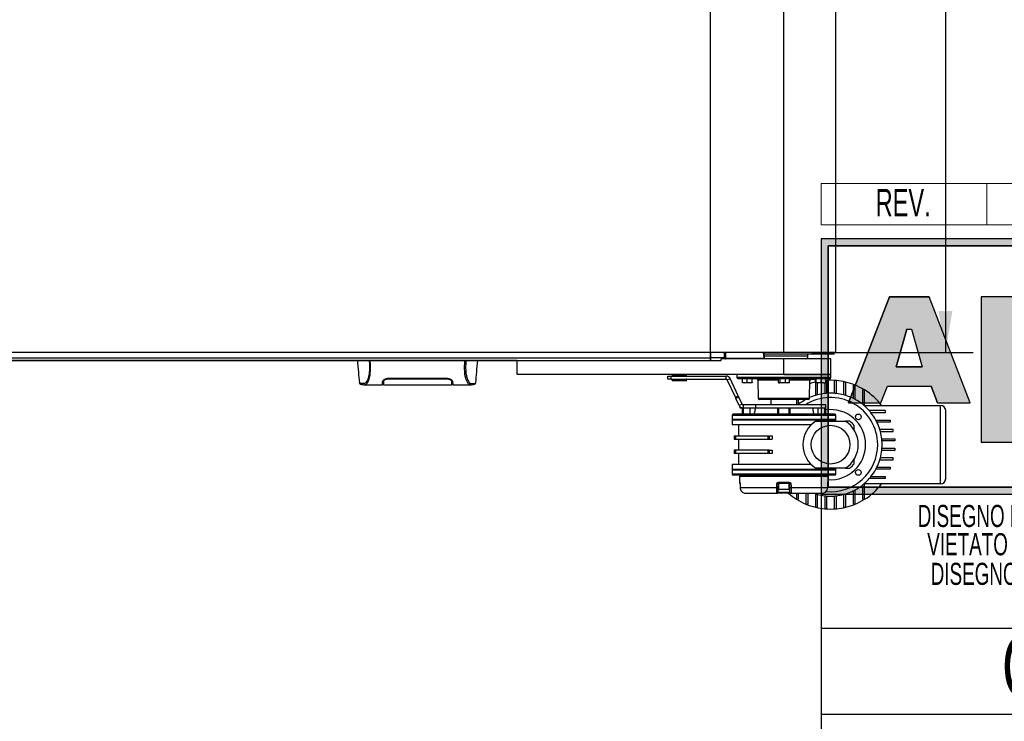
# Model space of a CAD drawing. Header units: millimetres. Extents: x 0 to 420, y 0 to 297.
# Tile 5 of 28: x 157 to 228, y 30 to 81. Entities that reach past the tile are written whole.
import ezdxf
from ezdxf.enums import TextEntityAlignment as Align

# ---------------------------------------------------------------- set-up
doc = ezdxf.new("R2010")
doc.units = ezdxf.units.MM
doc.layers.add('CARTIGLIO', color=140, linetype='Continuous')
doc.layers.add('QUOTE', color=174, linetype='Continuous')
doc.styles.add('SLDTEXTSTYLE0', font='TXT', dxfattribs={"width": 0.638298})
doc.styles.add('SLDTEXTSTYLE1', font='TXT', dxfattribs={"width": 0.675})
doc.styles.add('SLDTEXTSTYLE3', font='TXT', dxfattribs={"width": 0.75})
doc.dimstyles.new('SLDDIMSTYLE0', dxfattribs={"dimtxt": 3, "dimasz": 3, "dimexe": 0, "dimexo": 0.0625, "dimgap": 0.75, "dimtad": 1, "dimlfac": 13.190621, "dimrnd": 1e-09, "dimzin": 12, "dimdsep": 46, "dimtxsty": 'SLDTEXTSTYLE3', "dimsah": 1, "dimcen": 0.09, "dimadec": 0, "dimazin": 3, "dimtfac": 1, "dimtdec": 3, "dimtofl": 0, "dimtmove": 0, "dimatfit": 3, "dimfxl": 0, "dimfrac": 2, "dimtolj": 1, "dimtzin": 12, "dimarcsym": 0})

# ---------------------------------------------------------------- blocks, each defined once
blk = doc.blocks.new('SW_NOTE_0_16')
at = {"layer": 'CARTIGLIO', "color": 0, "insert": (21.073, 5.801), "char_height": 4.5, "attachment_point": 2, "style": 'SLDTEXTSTYLE1'}
blk.add_mtext('CONFIDENZIALE', dxfattribs=at)
blk = doc.blocks.new('SW_NOTE_0_17')
at = {"layer": 'CARTIGLIO', "color": 0, "insert": (28.043, 2.063), "char_height": 1.6, "attachment_point": 2, "style": 'SLDTEXTSTYLE0'}
blk.add_mtext('DISEGNO ESEGUITO CON CAD NON SONO AMMESSE VARIAZIONI', dxfattribs=at)
blk = doc.blocks.new('SW_NOTE_0_18')
at = {"layer": 'CARTIGLIO', "color": 0, "insert": (27.34, 2.063), "char_height": 1.6, "attachment_point": 2, "style": 'SLDTEXTSTYLE0'}
blk.add_mtext('VIETATO RIPRODURRE O COMUNICARNE A TERZI IL CONTENUTO.', dxfattribs=at)
blk = doc.blocks.new('SW_NOTE_0_21')
at = {"layer": 'CARTIGLIO', "color": 0, "char_height": 1.6, "attachment_point": 2, "style": 'SLDTEXTSTYLE0'}
for s, insert in [("DISEGNO DI PROPRIETA'", (10.277, 2.063)), ('ALUSIC srl', (25.451, 2.063)), (". A TERMINI DI LEGGE E'", (39.411, 2.063))]:
    blk.add_mtext(s, dxfattribs=dict(at, insert=insert))
blk = doc.blocks.new('SW_NOTE_0_27')
at = {"layer": 'CARTIGLIO', "color": 0, "insert": (2.34, 2.578), "char_height": 2, "attachment_point": 2, "style": 'SLDTEXTSTYLE0'}
blk.add_mtext('REV.', dxfattribs=at)
blk = doc.blocks.new('Cartiglio ALUSIC')
at = {"layer": 'CARTIGLIO'}
h = blk.add_hatch(color=256, dxfattribs=at)
h.paths.add_polyline_path([(113.971, 149.999), (113.971, 131.499), (158.971, 131.499), (158.971, 149.999)], flags=0)
h.paths.add_polyline_path([(114.471, 131.999), (114.471, 149.499), (158.471, 149.499), (158.471, 131.999)], flags=0)
h = blk.add_hatch(color=256, dxfattribs=at)
h.paths.add_polyline_path([(118.292, 138.106), (118.761, 139.321), (121.93, 139.321), (122.399, 138.106), (124.751, 138.106), (121.783, 145.792), (118.908, 145.792), (115.94, 138.106)], flags=0)
h.paths.add_polyline_path([(119.396, 140.722), (120.171, 143.455), (120.521, 143.455), (121.295, 140.722)], flags=0)
blk.add_hatch(color=256, dxfattribs=at).paths.add_polyline_path([(128.022, 145.796), (125.553, 145.796), (125.553, 135.27), (154.642, 135.27), (154.642, 136.36), (128.022, 136.36)], flags=0)
at = {"color": 161, "linetype": 'Continuous', "lineweight": 18}
for p, q in [((113.971, 150.999), (113.971, 153.999)), ((113.971, 153.999), (313.621, 153.999)), ((125.971, 153.999), (125.971, 150.999)), ((113.971, 150.999), (313.621, 150.999))]:
    blk.add_line(p, q, dxfattribs=at)
at = {"layer": 'CARTIGLIO'}
for p, q in [((113.971, 149.999), (113.971, 131.499)), ((113.971, 149.999), (113.971, 94.999)), ((173.971, 149.999), (113.971, 149.999)), ((158.971, 149.999), (113.971, 149.999)), ((113.971, 149.999), (113.971, 131.499)), ((113.971, 149.999), (113.971, 115.55)), ((114.471, 131.999), (114.471, 149.499)), ((114.471, 149.499), (114.471, 131.999)), ((114.471, 149.499), (158.471, 149.499)), ((158.471, 149.499), (114.471, 149.499)), ((118.908, 145.792), (115.94, 138.106)), ((115.94, 138.106), (118.908, 145.792)), ((121.783, 145.792), (118.908, 145.792)), ((118.908, 145.792), (121.783, 145.792)), ((124.751, 138.106), (121.783, 145.792)), ((124.751, 138.106), (121.783, 145.792)), ((128.022, 145.796), (125.553, 145.796)), ((125.553, 145.796), (125.553, 135.27)), ((128.022, 145.796), (125.553, 145.796)), ((125.553, 145.796), (125.553, 135.27)), ((119.396, 140.722), (120.171, 143.455)), ((120.171, 143.455), (119.396, 140.722)), ((120.171, 143.455), (120.521, 143.455)), ((120.171, 143.455), (120.521, 143.455)), ((120.521, 143.455), (121.295, 140.722)), ((120.521, 143.455), (121.295, 140.722)), ((121.295, 140.722), (119.396, 140.722)), ((119.396, 140.722), (121.295, 140.722)), ((118.292, 138.106), (118.761, 139.321)), ((118.292, 138.106), (118.761, 139.321)), ((118.761, 139.321), (121.93, 139.321)), ((118.761, 139.321), (121.93, 139.321)), ((122.399, 138.106), (121.93, 139.321)), ((121.93, 139.321), (122.399, 138.106)), ((115.94, 138.106), (118.292, 138.106)), ((115.94, 138.106), (118.292, 138.106)), ((122.399, 138.106), (124.751, 138.106)), ((122.399, 138.106), (124.751, 138.106)), ((125.553, 135.27), (154.642, 135.27)), ((125.553, 135.27), (154.642, 135.27)), ((158.471, 131.999), (114.471, 131.999)), ((114.471, 131.999), (158.471, 131.999)), ((113.971, 131.499), (158.971, 131.499)), ((113.971, 131.499), (173.971, 131.499)), ((173.971, 121.764), (113.971, 121.764)), ((173.971, 115.55), (113.971, 115.55))]:
    blk.add_line(p, q, dxfattribs=at)
at = {"layer": 'CARTIGLIO', "color": 140}
for name, p in [('SW_NOTE_0_27', (117.568, 151.037)), ('SW_NOTE_0_21', (118.971, 128.66)), ('SW_NOTE_0_18', (116.353, 126.614)), ('SW_NOTE_0_17', (115.636, 124.468)), ('SW_NOTE_0_16', (122.236, 115.468))]:
    blk.add_blockref(name, p, dxfattribs=at)
at = {"layer": 'CARTIGLIO', "color": 140, "style": 'SLDTEXTSTYLE0', "width": 0.638298}
for tag, height, p in [('AUTOATTR1', 3.5, (223.449, 133.7)), ('AUTOATTR2', 3.5, (222.088, 127.422)), ('AUTOATTR11', 3.5, (222.862, 121.411)), ('AUTOATTR8', 4, (219.244, 110.003)), ('AUTOATTR9', 4, (218.122, 100.423)), ('AUTOATTR0', 4, (249.033, 100.312))]:
    blk.add_attdef(tag, text='', height=height, dxfattribs=at).set_placement(p, align=Align.TOP_CENTER)
at = {"layer": 'CARTIGLIO', "color": 140}
for tag in ['AUTOATTR13', 'AUTOATTR12', 'AUTOATTR10', 'AUTOATTR7', 'AUTOATTR6', 'AUTOATTR5', 'AUTOATTR4', 'AUTOATTR3']:
    blk.add_attdef(tag, (0, 0), '', height=4, dxfattribs=at)
blk = doc.blocks.new('_D_1')
at = {"layer": 'QUOTE'}
for p, q in [((214.474, 159.277), (226.178, 159.277)), ((224.178, 159.277), (224.178, 56.932)), ((214.474, 56.932), (226.178, 56.932))]:
    blk.add_line(p, q, dxfattribs=at)
for points in [[(224.178, 159.277), (223.678, 156.277), (224.678, 156.277)], [(224.178, 56.932), (224.678, 59.932), (223.678, 59.932)]]:
    blk.add_solid(points, dxfattribs=at)
at = {"layer": 'QUOTE', "insert": (220.311, 103.671), "char_height": 3, "attachment_point": 1, "rotation": 90, "style": 'SLDTEXTSTYLE3'}
blk.add_mtext('1350', dxfattribs=at)

msp = doc.modelspace()

# ---------------------------------------------------------------- linework, layer by layer
at = {"color": 7, "linetype": 'Continuous'}
for p, q in [((207.1675, 56.36336), (207.1675, 159.84598)), ((66.15822, 56.36336), (207.1675, 56.36336))]:
    msp.add_line(p, q, dxfattribs=at)
at = {"color": 7, "linetype": 'Continuous', "lineweight": 25}
for p, q in [((212.4743, 56.93194), (212.4743, 159.27739)), ((216.22696, 56.93194), (216.22696, 159.27739)), ((212.4743, 56.93194), (60.85142, 56.93194)), ((207.1675, 56.53393), (66.15822, 56.53393)), ((193.14238, 56.36336), (80.18333, 56.36336)), ((193.14238, 55.3399), (193.14238, 56.36336)), ((193.14238, 56.36336), (207.92561, 56.36336)), ((207.1675, 56.93194), (207.1675, 56.53393)), ((207.1675, 56.57662), (208.16953, 56.57662)), ((208.16998, 56.53773), (207.1675, 56.53773)), ((207.1675, 56.53393), (207.1675, 56.36336)), ((207.92561, 56.36336), (207.92561, 56.47708)), ((212.4743, 56.47708), (207.92561, 56.47708)), ((208.16846, 56.54597), (208.16953, 56.57662)), ((208.16953, 56.57662), (208.17573, 56.93194)), ((208.20636, 56.51564), (208.21363, 56.93194)), ((208.20681, 56.50917), (208.20712, 56.5074)), ((208.25153, 56.93194), (208.24426, 56.51564)), ((208.24426, 56.51564), (211.03702, 56.51564)), ((208.24426, 56.51564), (208.24426, 56.47708)), ((211.03702, 56.51564), (210.99998, 56.93194)), ((211.03702, 56.51564), (211.03702, 56.47708)), ((216.11325, 56.81823), (211.0465, 56.81823)), ((214.21796, 56.67924), (211.05027, 56.67924)), ((216.22696, 56.93194), (212.4743, 56.93194)), ((212.4743, 55.3399), (212.4743, 56.47708)), ((215.88581, 56.47708), (212.4743, 56.47708)), ((214.21796, 56.67924), (214.21796, 56.81823)), ((215.88581, 55.3399), (215.88581, 56.47708)), ((216.11325, 56.81823), (216.11325, 56.93194)), ((183.46553, 54.8716), (183.46627, 54.92665)), ((183.85548, 55.07632), (188.02511, 55.07632)), ((183.85548, 55.0368), (183.85549, 55.07597)), ((188.02511, 55.03677), (188.0251, 55.07602)), ((188.4157, 54.82369), (188.41392, 54.9273)), ((212.4743, 55.3399), (193.14238, 55.3399)), ((204.06205, 54.99912), (204.06205, 55.22656)), ((204.06205, 55.22656), (204.28948, 55.22656)), ((204.28948, 54.99912), (204.06205, 54.99912)), ((204.28948, 55.22656), (204.28948, 54.99912)), ((204.28948, 55.22656), (208.30383, 55.22656)), ((204.28948, 54.99912), (208.30383, 54.99912)), ((204.37788, 55.32591), (204.37371, 55.2463)), ((204.37371, 55.2463), (205.41823, 55.2463)), ((204.37371, 54.97938), (204.37788, 54.89977)), ((205.41823, 54.97938), (204.37371, 54.97938)), ((204.38628, 55.32591), (204.37788, 55.32591)), ((205.41406, 55.32591), (204.38628, 55.32591)), ((204.39707, 55.23035), (204.38885, 55.23035)), ((204.38885, 54.99533), (205.40309, 54.99533)), ((205.40309, 55.23035), (204.39707, 55.23035)), ((204.43352, 55.23035), (204.43352, 55.22656)), ((204.43352, 54.99912), (204.43352, 54.99533)), ((205.35842, 55.22656), (205.35842, 55.23035)), ((205.35842, 54.99533), (205.35842, 54.99912)), ((205.41823, 55.2463), (205.41406, 55.32591)), ((205.41406, 54.89977), (205.41823, 54.97938)), ((208.30383, 54.99912), (208.30383, 55.22656)), ((208.37253, 54.95535), (208.57866, 55.05147)), ((208.958, 53.69981), (208.37253, 54.95535)), ((209.16413, 53.79592), (208.57866, 55.05147)), ((209.06278, 55.3399), (209.06612, 55.14839)), ((209.06612, 55.14839), (215.88247, 55.14839)), ((212.4743, 55.03666), (209.17982, 55.03666)), ((209.46897, 54.75311), (209.46897, 55.03666)), ((209.47306, 54.75311), (209.47306, 55.03666)), ((209.82499, 54.75311), (209.82499, 55.03666)), ((210.17282, 54.75311), (210.17282, 55.03666)), ((210.58625, 54.92493), (210.60882, 53.63216)), ((212.08059, 54.92493), (210.58625, 54.92493)), ((212.08059, 54.75311), (212.08059, 55.03666)), ((212.19885, 54.75311), (212.19885, 55.03666)), ((212.4743, 55.3399), (215.88581, 55.3399)), ((215.88581, 55.3399), (212.4743, 55.3399)), ((215.76877, 55.03666), (212.4743, 55.03666)), ((212.59255, 54.75311), (212.59255, 55.03666)), ((212.868, 54.75311), (212.868, 55.03666)), ((214.36234, 54.92493), (212.868, 54.92493)), ((214.33977, 53.63216), (214.36234, 54.92493)), ((214.65203, 54.99875), (214.68259, 54.99875)), ((214.66061, 54.99875), (214.66128, 55.03666)), ((214.68259, 54.99875), (214.68285, 55.03666)), ((214.68259, 54.99875), (214.75336, 54.99875)), ((214.75336, 54.75311), (214.75336, 55.03666)), ((214.80887, 54.75311), (214.80887, 55.03666)), ((215.1832, 54.75311), (215.1832, 55.03666)), ((215.50203, 54.75311), (215.50203, 55.03666)), ((215.88247, 55.14839), (215.88581, 55.3399)), ((181.73269, 54.7336), (181.73241, 54.73394)), ((182.08106, 54.60201), (182.09092, 54.60202)), ((182.09092, 54.60127), (183.396, 54.60127)), ((183.39665, 54.63918), (183.4503, 54.63918)), ((183.46162, 54.70324), (183.46168, 54.84689)), ((183.46489, 54.82373), (183.46553, 54.8716)), ((188.41556, 54.83135), (188.41548, 54.83669)), ((188.4157, 54.8237), (188.41596, 54.80839)), ((188.4161, 54.80036), (188.41596, 54.80839)), ((188.41733, 54.76141), (188.41619, 54.8491)), ((188.41897, 54.70744), (188.41892, 54.84689)), ((188.42695, 54.83039), (188.42635, 54.86516)), ((188.43025, 54.63918), (188.48393, 54.63918)), ((188.4846, 54.60127), (189.7889, 54.60127)), ((190.1479, 54.7336), (190.14817, 54.73394)), ((204.37788, 54.89977), (205.41406, 54.89977)), ((204.40118, 54.88541), (204.39302, 54.88541)), ((205.39892, 54.88541), (204.40118, 54.88541)), ((209.47098, 54.73342), (209.471, 54.73341)), ((209.64902, 54.73341), (209.47101, 54.73341)), ((209.47306, 54.75311), (209.64902, 54.73341)), ((209.64902, 54.73341), (209.82499, 54.75311)), ((209.99891, 54.73341), (209.64902, 54.73341)), ((209.82499, 54.75311), (209.99891, 54.73341)), ((209.99891, 54.73341), (210.17282, 54.75311)), ((210.17078, 54.73341), (209.99891, 54.73341)), ((210.17079, 54.73341), (210.17081, 54.73342)), ((212.10837, 54.73925), (212.1244, 54.73341)), ((212.13972, 54.73341), (212.1244, 54.73341)), ((212.3957, 54.73341), (212.13972, 54.73341)), ((212.19885, 54.75311), (212.3957, 54.73341)), ((212.3957, 54.73341), (212.59255, 54.75311)), ((212.73027, 54.73341), (212.3957, 54.73341)), ((212.59255, 54.75311), (212.73027, 54.73341)), ((212.73027, 54.73341), (212.868, 54.75311)), ((212.8242, 54.73341), (212.73027, 54.73341)), ((212.8242, 54.73341), (212.84022, 54.73925)), ((214.75622, 54.74964), (214.75622, 53.8248)), ((214.77445, 54.73463), (214.7778, 54.73341)), ((214.78111, 54.73341), (214.7778, 54.73341)), ((214.99603, 54.73341), (214.78111, 54.73341)), ((214.80887, 54.75311), (214.99603, 54.73341)), ((214.90784, 53.86807), (214.90784, 54.73341)), ((214.99603, 54.73341), (215.1832, 54.75311)), ((215.34261, 54.73341), (214.99603, 54.73341)), ((215.1832, 54.75311), (215.34261, 54.73341)), ((215.34261, 54.73341), (215.50203, 54.75311)), ((215.34261, 54.73341), (215.47759, 54.73341)), ((215.43852, 54.73341), (215.43852, 53.96708)), ((215.4776, 54.73341), (215.48094, 54.73463)), ((215.59015, 54.90426), (215.50203, 54.90426)), ((215.59015, 53.98101), (215.59015, 54.90426)), ((216.27245, 54.90426), (216.12083, 54.90426)), ((216.12083, 54.90426), (216.12083, 53.98101)), ((216.27245, 53.96708), (216.27245, 54.90426)), ((216.80313, 54.7915), (216.80313, 53.86807)), ((216.95475, 54.7915), (216.80313, 54.7915)), ((216.95475, 53.8248), (216.95475, 54.7915)), ((217.48543, 54.56914), (217.48543, 53.61547)), ((217.63706, 54.56914), (217.48543, 54.56914)), ((217.63706, 53.53748), (217.63706, 54.56914)), ((218.16774, 54.21874), (218.16774, 53.18728)), ((218.31936, 54.21874), (218.16774, 54.21874)), ((218.31936, 53.06083), (218.31936, 54.21874)), ((208.958, 53.69981), (209.16413, 53.79592)), ((209.0013, 53.60697), (208.958, 53.69981)), ((209.20742, 53.70309), (209.0013, 53.60697)), ((209.24282, 53.08903), (209.0013, 53.60697)), ((209.16413, 53.79592), (209.20742, 53.70309)), ((209.44894, 53.18515), (209.20742, 53.70309)), ((210.60882, 53.63216), (214.33977, 53.63216)), ((212.4743, 53.52043), (210.72252, 53.52043)), ((211.52665, 53.52043), (211.52665, 53.14137)), ((214.22607, 53.52043), (212.4743, 53.52043)), ((213.42194, 53.14137), (213.42194, 53.52043)), ((213.54324, 53.18728), (213.54324, 53.52043)), ((209.44894, 53.18515), (209.24282, 53.08903)), ((209.30264, 52.91394), (209.30264, 53.00611)), ((209.37845, 52.91394), (209.30264, 52.91394)), ((209.37845, 52.95068), (209.37845, 52.91394)), ((209.51765, 52.91394), (209.37845, 52.91394)), ((209.44184, 52.91394), (209.44184, 52.45907)), ((209.46686, 52.45907), (209.46686, 52.91394)), ((209.51765, 53.14137), (209.51765, 52.91394)), ((210.4256, 53.14137), (209.51765, 53.14137)), ((210.4256, 52.91394), (209.51765, 52.91394)), ((209.54205, 52.45907), (209.54205, 52.91394)), ((210.01042, 52.91394), (210.01042, 52.45907)), ((210.4256, 53.14137), (210.4256, 52.91394)), ((215.50675, 53.14137), (210.4256, 53.14137)), ((215.50675, 52.91394), (210.4256, 52.91394)), ((212.01943, 52.91394), (212.01943, 52.45907)), ((212.08552, 52.91394), (212.08552, 52.45907)), ((212.86307, 52.91394), (212.08552, 52.91394)), ((212.86307, 52.45907), (212.86307, 52.91394)), ((212.92916, 52.45907), (212.92916, 52.91394)), ((214.93817, 52.91394), (214.93817, 52.45907)), ((215.40654, 52.91394), (215.40654, 52.45907)), ((215.48173, 52.91394), (215.48173, 52.45907)), ((215.50675, 52.91394), (215.48173, 52.91394)), ((215.50675, 52.91394), (215.50675, 53.14137)), ((215.50675, 52.45907), (215.50675, 52.91394)), ((218.31936, 53.10347), (223.81569, 53.10347)), ((223.81569, 47.41761), (223.81569, 53.10347)), ((208.72163, 52.38326), (208.72163, 52.08001)), ((216.22696, 52.38326), (208.72163, 52.38326)), ((208.72163, 52.08001), (208.75954, 52.04211)), ((216.22696, 52.08001), (208.72163, 52.08001)), ((216.15115, 52.45907), (208.79744, 52.45907)), ((216.18906, 52.04211), (216.22696, 52.08001)), ((216.22696, 52.08001), (216.22696, 52.38326)), ((219.81369, 52.72441), (218.65578, 52.72441)), ((219.81369, 52.57279), (218.78223, 52.57279)), ((219.81369, 52.72441), (219.81369, 52.57279)), ((224.19474, 47.79667), (224.19474, 52.72441)), ((208.72163, 52.04211), (208.72163, 51.70096)), ((216.22696, 52.04211), (208.72163, 52.04211)), ((214.45503, 51.70096), (208.72163, 51.70096)), ((209.1765, 51.70096), (209.1765, 50.90266)), ((214.79413, 51.9663), (216.91685, 51.9663)), ((216.22696, 51.9663), (216.22696, 52.04211)), ((217.24255, 51.9663), (216.93011, 51.9663)), ((217.56124, 51.30573), (217.56124, 51.6476)), ((219.13243, 52.04211), (220.16408, 52.04211)), ((220.16408, 51.89048), (219.21042, 51.89048)), ((220.38645, 51.3598), (219.41975, 51.3598)), ((220.16408, 52.04211), (220.16408, 51.89048)), ((220.38645, 51.20818), (220.38645, 51.3598)), ((208.87325, 50.90266), (208.87325, 50.66006)), ((208.87325, 50.90266), (208.98948, 50.90266)), ((208.87325, 50.66006), (208.98948, 50.66006)), ((208.98948, 50.66006), (208.98948, 50.90266)), ((208.98948, 50.90266), (211.30226, 50.90266)), ((208.98948, 50.66006), (211.30226, 50.66006)), ((209.1765, 50.66006), (209.1765, 49.86101)), ((211.30226, 50.90266), (211.30226, 50.66006)), ((211.30226, 50.90266), (211.43511, 50.90266)), ((211.30226, 50.66006), (211.43511, 50.66006)), ((211.43511, 50.66006), (211.43511, 50.90266)), ((211.43511, 50.90266), (211.63496, 50.90266)), ((211.43511, 50.66006), (211.63496, 50.66006)), ((211.63496, 50.90266), (211.63496, 50.66006)), ((219.46302, 51.20818), (220.38645, 51.20818)), ((219.56203, 50.6775), (220.49921, 50.6775)), ((220.49921, 50.6775), (220.49921, 50.52588)), ((220.49921, 50.52588), (219.57596, 50.52588)), ((219.57596, 49.9952), (220.49921, 49.9952)), ((220.49921, 49.9952), (220.49921, 49.84358)), ((208.87325, 49.86101), (208.87325, 49.61842)), ((208.98948, 49.86101), (208.87325, 49.86101)), ((208.98948, 49.61842), (208.87325, 49.61842)), ((208.98948, 49.61842), (208.98948, 49.86101)), ((211.30226, 49.86101), (208.98948, 49.86101)), ((211.30226, 49.61842), (208.98948, 49.61842)), ((209.1765, 49.61842), (209.1765, 48.82012)), ((211.30226, 49.86101), (211.30226, 49.61842)), ((211.43511, 49.86101), (211.30226, 49.86101)), ((211.43511, 49.61842), (211.30226, 49.61842)), ((211.43511, 49.61842), (211.43511, 49.86101)), ((211.43511, 49.86101), (211.63496, 49.86101)), ((211.63496, 49.61842), (211.43511, 49.61842)), ((211.63496, 49.86101), (211.63496, 49.61842)), ((220.38645, 49.3129), (219.46302, 49.3129)), ((220.49921, 49.84358), (219.56203, 49.84358)), ((220.38645, 49.16127), (220.38645, 49.3129)), ((208.72163, 48.82012), (208.72163, 48.47897)), ((214.45503, 48.82012), (208.72163, 48.82012)), ((216.91685, 48.55478), (214.79413, 48.55478)), ((216.22696, 48.47897), (216.22696, 48.55478)), ((216.93011, 48.55478), (217.24255, 48.55478)), ((217.56124, 48.87348), (217.56124, 49.20004)), ((219.21042, 48.63059), (220.16408, 48.63059)), ((219.41975, 49.16127), (220.38645, 49.16127)), ((220.16408, 48.63059), (220.16408, 48.47897)), ((208.75954, 48.47897), (208.72163, 48.44106)), ((208.72163, 48.47897), (212.4743, 48.47897)), ((208.72163, 48.44106), (208.72163, 48.13782)), ((208.72163, 48.44106), (216.22696, 48.44106)), ((208.72163, 48.13782), (216.22696, 48.13782)), ((208.79744, 48.06201), (216.15115, 48.06201)), ((209.25264, 47.98619), (209.25662, 47.53066)), ((209.25264, 47.98619), (215.69595, 47.98619)), ((209.29022, 48.0241), (209.29022, 47.98619)), ((209.29022, 48.0241), (215.65838, 48.0241)), ((209.44184, 48.06201), (209.44184, 48.0241)), ((209.46686, 48.0241), (209.46686, 48.06201)), ((209.54205, 48.0241), (209.54205, 48.06201)), ((210.01042, 48.0241), (210.01042, 48.06201)), ((210.32552, 48.0241), (210.31838, 48.06201)), ((212.01943, 48.06201), (212.01943, 48.0241)), ((212.08552, 48.06201), (212.08552, 48.0241)), ((212.4743, 48.47897), (216.22696, 48.47897)), ((212.86307, 48.0241), (212.86307, 48.06201)), ((212.92916, 48.0241), (212.92916, 48.06201)), ((214.63021, 48.06201), (214.62307, 48.0241)), ((214.93817, 48.0241), (214.93817, 48.06201)), ((215.40654, 48.06201), (215.40654, 48.0241)), ((215.48173, 48.06201), (215.48173, 48.0241)), ((215.50675, 48.0241), (215.50675, 48.06201)), ((215.65838, 47.98619), (215.65838, 48.0241)), ((215.69198, 47.53066), (215.69595, 47.98619)), ((216.22696, 48.44106), (216.18906, 48.47897)), ((216.22696, 48.13782), (216.22696, 48.44106)), ((219.81369, 47.79667), (218.65578, 47.79667)), ((218.78223, 47.94829), (219.81369, 47.94829)), ((220.16408, 48.47897), (219.13243, 48.47897)), ((219.81369, 47.94829), (219.81369, 47.79667)), ((209.25662, 47.53066), (209.281, 47.53066)), ((209.29762, 47.41869), (209.29858, 47.41893)), ((209.2982, 47.41855), (209.30135, 47.14855)), ((209.30135, 47.1484), (209.30135, 47.14825)), ((209.30175, 47.14863), (211.9576, 47.14863)), ((212.0503, 47.41827), (212.04558, 47.14797)), ((212.09523, 47.41827), (212.0503, 47.41827)), ((212.07889, 47.53066), (212.86971, 47.53066)), ((212.86039, 47.45551), (212.0882, 47.45551)), ((212.09523, 47.45551), (212.09523, 47.04613)), ((212.85336, 47.04613), (212.85336, 47.45551)), ((212.89829, 47.41827), (212.85336, 47.41827)), ((212.90301, 47.14797), (212.89829, 47.41827)), ((212.99099, 47.14863), (215.64684, 47.14863)), ((215.64724, 47.14825), (215.65039, 47.41855)), ((215.65002, 47.41893), (215.65098, 47.4187)), ((215.66759, 47.53066), (215.69198, 47.53066)), ((218.16774, 47.33379), (218.16774, 46.30234)), ((218.31936, 46.30234), (218.31936, 47.46024)), ((223.81569, 47.41761), (218.31936, 47.41761)), ((209.72386, 46.73531), (211.96388, 46.73531)), ((212.98471, 46.73531), (211.96388, 46.73531)), ((212.03968, 46.80979), (212.90891, 46.80979)), ((212.09523, 47.04613), (212.84581, 47.04613)), ((212.80787, 47.00065), (212.14072, 47.00065)), ((212.84581, 47.04613), (212.85336, 47.04613)), ((212.98471, 46.73531), (215.22474, 46.73531)), ((213.39161, 46.73531), (213.39161, 46.30234)), ((213.54324, 46.30234), (213.54324, 46.73531)), ((214.07392, 46.73531), (214.07392, 45.95194)), ((214.22554, 45.95194), (214.22554, 46.73531)), ((214.75622, 46.69628), (214.75622, 45.72958)), ((214.90784, 45.72958), (214.90784, 46.653)), ((215.43852, 46.55399), (215.43852, 45.61682)), ((215.59015, 45.61682), (215.59015, 46.54007)), ((216.12083, 46.54007), (216.12083, 45.61682)), ((216.27245, 45.61682), (216.27245, 46.55399)), ((216.80313, 46.653), (216.80313, 45.72958)), ((216.95475, 45.72958), (216.95475, 46.69628)), ((217.48543, 46.9056), (217.48543, 45.95194)), ((217.63706, 45.95194), (217.63706, 46.9836)), ((213.39161, 46.30234), (213.54324, 46.30234)), ((214.07392, 45.95194), (214.22554, 45.95194)), ((214.75622, 45.72958), (214.90784, 45.72958)), ((216.80313, 45.72958), (216.95475, 45.72958)), ((217.48543, 45.95194), (217.63706, 45.95194)), ((218.16774, 46.30234), (218.31936, 46.30234)), ((215.43852, 45.61682), (215.59015, 45.61682)), ((216.12083, 45.61682), (216.27245, 45.61682))]:
    msp.add_line(p, q, dxfattribs=at)
at = {"color": 7, "linetype": 'Continuous', "lineweight": 25, "flags": 128}
for points in [[(189.77795, 54.60144), (189.74102, 54.60409), (189.70479, 54.61201), (189.66551, 54.63134), (189.65534, 54.63893), (189.64151, 54.65119), (189.62911, 54.66405), (189.62581, 54.66778), (189.62489, 54.66885), (189.62461, 54.66917), (189.6245, 54.66929), (189.62447, 54.66933), (189.62445, 54.66935), (189.62445, 54.66935), (189.62445, 54.66936), (189.62444, 54.66936), (189.62444, 54.66936), (189.62444, 54.66936), (189.62444, 54.66936), (189.58403, 54.72254), (189.54528, 54.78564), (189.50317, 54.87112), (189.46376, 54.97293), (189.4295, 55.08712), (189.39916, 55.22197), (189.3742, 55.38049), (189.35703, 55.55649), (189.34832, 55.74728), (189.34819, 55.94531), (189.35598, 56.14922), (189.37155, 56.36336)], [(209.2982, 47.41855), (209.29774, 47.41864), (209.29762, 47.41869)], [(209.29858, 47.41893), (209.30036, 47.26734), (209.30175, 47.14863)], [(209.30135, 47.14825), (209.30088, 47.14833), (209.30175, 47.14863)], [(211.9576, 47.14863), (211.96031, 47.30022), (211.96244, 47.41893)], [(212.98615, 47.41893), (212.98887, 47.26734), (212.99099, 47.14863)], [(215.64684, 47.14863), (215.64862, 47.30022), (215.65002, 47.41893)], [(215.64684, 47.14863), (215.64771, 47.14833), (215.64724, 47.14825)], [(215.65098, 47.4187), (215.65086, 47.41864), (215.65039, 47.41855)], [(214.75622, 46.69628), (214.68822, 46.71797), (214.63685, 46.73531)]]:
    msp.add_lwpolyline(points, dxfattribs=at)
at = {"color": 7, "linetype": 'Continuous', "lineweight": 25}
for centre, radius in [((217.86574, 52.27079), 0.20848), ((215.85549, 50.26054), 1.40251), ((217.86574, 48.25028), 0.20848)]:
    msp.add_circle(centre, radius, dxfattribs=at)
for centre, radius, start, end in [((208.17193, 56.51146), 0.03468, 6.9245012, 95.7473679), ((208.18532, 56.93899), 0.36272, 267.5050592, 273.4948266), ((208.16998, 56.49982), 0.03791, 11.536959, 90), ((208.24426, 56.51498), 0.03791, 179, 270), ((208.22531, 55.97255), 0.54343, 88.0016174, 91.9983826), ((211.03702, 56.51498), 0.03791, 270, 5.1894199), ((211.0885, 56.07226), 0.44636, 91.7620169, 96.6221743), ((214.00821, 56.67924), 0.20974, 285.4516934, 0), ((204.38885, 55.24551), 0.01516, 177, 270), ((204.38885, 54.98017), 0.01516, 90, 183), ((204.39302, 55.32511), 0.01516, 102.6874079, 177), ((205.39892, 55.32511), 0.01516, 3, 77.3125921), ((205.40309, 55.24551), 0.01516, 270, 3), ((205.40309, 54.98017), 0.01516, 357, 90), ((208.30383, 54.92331), 0.30325, 25, 90), ((208.30383, 54.92331), 0.07581, 25, 90), ((209.17982, 55.15038), 0.11372, 181, 270), ((210.47255, 54.92294), 0.11372, 1, 90), ((214.47604, 54.92294), 0.11372, 90, 179), ((215.85549, 50.26054), 4.6624, 84.8691323, 94.3477694), ((215.76877, 55.15038), 0.11372, 270, 359), ((204.39302, 54.90057), 0.01516, 183, 270), ((205.39892, 54.90057), 0.01516, 270, 357), ((215.85549, 50.26054), 4.6624, 103.637155, 108.7346062), ((215.85549, 50.26054), 4.6624, 76.362845, 84.8691323), ((215.85549, 50.26054), 4.6624, 67.5353208, 76.362845), ((215.85549, 50.26054), 4.6624, 58.0988561, 67.5353208), ((215.85549, 50.26054), 4.6624, 37.5718693, 58.0988561), ((210.72252, 53.63415), 0.11372, 181, 270), ((215.85549, 50.26054), 3.72992, 119.0750712, 128.3101977), ((215.85549, 50.26054), 3.41151, 0, 122.3875385), ((214.22607, 53.63415), 0.11372, 270, 359), ((215.85549, 50.26054), 3.72992, 107.1404751, 113.9659636), ((215.85549, 50.26054), 3.72992, 104.7181915, 107.1404751), ((215.85549, 50.26054), 3.72992, 96.4184318, 104.7181915), ((215.85549, 50.26054), 3.72992, 94.0793649, 96.4184318), ((215.85549, 50.26054), 3.72992, 85.9206351, 94.0793649), ((215.85549, 50.26054), 3.72992, 83.5815682, 85.9206351), ((215.85549, 50.26054), 3.72992, 75.2818085, 83.5815682), ((215.85549, 50.26054), 3.72992, 72.8595249, 75.2818085), ((215.85549, 50.26054), 3.72992, 64.0878925, 72.8595249), ((215.85549, 50.26054), 3.72992, 61.4684717, 64.0878925), ((215.85549, 50.26054), 3.72992, 51.6898023, 61.4684717), ((215.85549, 50.26054), 3.72992, 128.3101977, 129.433915), ((215.85549, 50.26054), 2.53968, 0, 97.8924159), ((215.85549, 50.26054), 3.72992, 48.6567095, 51.6898023), ((215.85549, 50.26054), 3.72992, 41.3432905, 48.6567095), ((223.81569, 52.72441), 0.37906, 0, 90), ((208.79744, 52.38326), 0.07581, 90, 180), ((216.15115, 52.38326), 0.07581, 0, 90), ((215.85549, 50.26054), 3.72992, 38.3101977, 41.3432905), ((215.85549, 50.26054), 3.72992, 28.5315283, 38.3101977), ((215.85549, 50.26054), 2.009, 121.8907918, 238.1092082), ((215.85549, 50.26054), 2.009, 301.8907918, 58.1092082), ((215.85549, 50.26054), 2.19853, 39.1167438, 50.8832562), ((215.85549, 50.26054), 3.72992, 25.9121075, 28.5315283), ((215.85549, 50.26054), 3.72992, 17.1404751, 25.9121075), ((215.85549, 50.26054), 3.72992, 14.7181915, 17.1404751), ((215.85549, 50.26054), 3.72992, 6.4184318, 14.7181915), ((215.85549, 50.26054), 3.72992, 4.0793649, 6.4184318), ((215.85549, 50.26054), 3.41151, 264.6270851, 0), ((215.85549, 50.26054), 2.53968, 266.3471631, 0), ((215.85549, 50.26054), 3.72992, 353.5815682, 355.9206351), ((215.85549, 50.26054), 3.72992, 355.9206351, 4.0793649), ((215.85549, 50.26054), 3.72992, 342.8595249, 345.2818085), ((215.85549, 50.26054), 3.72992, 345.2818085, 353.5815682), ((215.85549, 50.26054), 2.19853, 309.1167438, 320.8832562), ((215.85549, 50.26054), 3.72992, 331.4684717, 334.0878925), ((215.85549, 50.26054), 3.72992, 334.0878925, 342.8595249), ((208.79744, 48.13782), 0.07581, 180, 270), ((216.15115, 48.13782), 0.07581, 270, 0), ((215.85549, 50.26054), 3.72992, 311.3432905, 318.6567095), ((215.85549, 50.26054), 3.72992, 318.6567095, 321.6898023), ((215.85549, 50.26054), 3.72992, 321.6898023, 331.4684717), ((223.81569, 47.79667), 0.37906, 270, 0), ((209.33242, 47.53133), 0.07581, 180.5, 239.6562563), ((209.35725, 47.53131), 0.07625, 180.4839293, 208.0175912), ((212.01643, 49.1223), 1.97454, 268.2925356, 270.845926), ((212.02125, 49.39443), 1.97637, 268.2948949, 270.8423603), ((212.23832, 47.51228), 0.1605, 173.4212519, 200.7118678), ((212.71027, 47.51228), 0.1605, 339.2881322, 6.5787481), ((212.92735, 49.39443), 1.97637, 269.1576397, 271.7051051), ((212.93216, 49.1223), 1.97454, 269.154074, 271.7074644), ((215.61617, 47.53133), 0.07581, 300.2284648, 359.5), ((215.59134, 47.53131), 0.07625, 332.0869882, 359.5159998), ((215.85549, 50.26054), 3.72992, 298.5315283, 308.3101977), ((215.85549, 50.26054), 3.72992, 308.3101977, 311.3432905), ((215.85549, 50.26054), 4.6624, 301.9011439, 322.4281307), ((211.96388, 46.81112), 0.07581, 270, 359), ((212.14072, 47.04613), 0.04549, 180, 270), ((215.85549, 50.26054), 4.6624, 229.1213649, 238.0988561), ((212.80787, 47.04613), 0.04549, 270, 0), ((212.98471, 46.81112), 0.07581, 181, 270), ((215.85549, 50.26054), 3.72992, 252.8595249, 255.2818085), ((215.85549, 50.26054), 3.72992, 255.2818085, 263.5815682), ((215.85549, 50.26054), 3.72992, 263.5815682, 265.9206351), ((215.85549, 50.26054), 3.72992, 265.9206351, 274.0793649), ((215.85549, 50.26054), 3.72992, 274.0793649, 276.4184318), ((215.85549, 50.26054), 3.72992, 276.4184318, 284.7181915), ((215.85549, 50.26054), 3.72992, 284.7181915, 287.1404751), ((215.85549, 50.26054), 3.72992, 287.1404751, 295.9121075), ((215.85549, 50.26054), 3.72992, 295.9121075, 298.5315283), ((215.85549, 50.26054), 4.6624, 238.0988561, 247.5353208), ((215.85549, 50.26054), 4.6624, 247.5353208, 256.362845), ((215.85549, 50.26054), 4.6624, 256.362845, 264.8691323), ((215.85549, 50.26054), 4.6624, 275.1308677, 283.637155), ((215.85549, 50.26054), 4.6624, 283.637155, 292.4646792), ((215.85549, 50.26054), 4.6624, 292.4646792, 301.9011439), ((215.85549, 50.26054), 4.6624, 264.8691323, 275.1308677)]:
    msp.add_arc(centre, radius, start, end, dxfattribs=at)
for points, knots in [([(181.58091, 56.36336), (181.60561, 56.08132), (181.65319, 55.53793), (181.70068, 54.99452), (181.72353, 54.73316)], [0, 0, 0, 0, 0.51903279, 1, 1, 1, 1]), ([(182.4363, 56.36336), (182.44195, 56.29611), (182.45316, 56.16242), (182.46116, 55.96358), (182.46125, 55.7709), (182.45224, 55.58846), (182.43447, 55.42083), (182.40899, 55.27133), (182.37724, 55.14092), (182.32902, 54.9924), (182.261, 54.85137), (182.17759, 54.7335), (182.09277, 54.68103), (181.9655, 54.68012), (181.82964, 54.70007), (181.73458, 54.7178), (181.73323, 54.72912), (181.73269, 54.7336)], [0, 0, 0, 0, 0.03293543, 0.06547319, 0.09814545, 0.13076322, 0.16326802, 0.19603503, 0.22873208, 0.26172606, 0.32742317, 0.39375449, 0.45898655, 0.52551088, 0.70472603, 0.88294372, 1, 1, 1, 1]), ([(182.09092, 54.60202), (182.09967, 54.60188), (182.12933, 54.60142), (182.18621, 54.60878), (182.24116, 54.64896), (182.28311, 54.70254), (182.30896, 54.74046), (182.33652, 54.7866), (182.36523, 54.84231), (182.39237, 54.90533), (182.41587, 54.96881), (182.43442, 55.02646), (182.45167, 55.0879), (182.46753, 55.1531), (182.48695, 55.24678), (182.50782, 55.37855), (182.52496, 55.55455), (182.5337, 55.74465), (182.53364, 55.94352), (182.52604, 56.15051), (182.51477, 56.29151), (182.50903, 56.36336)], [0, 0, 0, 0, 0.044103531, 0.14951948, 0.256325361, 0.29580618, 0.338562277, 0.373557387, 0.420455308, 0.470767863, 0.502534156, 0.535857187, 0.566542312, 0.596340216, 0.628096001, 0.689772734, 0.752680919, 0.814410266, 0.87472491, 0.936164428, 1, 1, 1, 1]), ([(189.44428, 56.36336), (189.43864, 56.29611), (189.42742, 56.16242), (189.41942, 55.96358), (189.41934, 55.7709), (189.42834, 55.58846), (189.44611, 55.42083), (189.47159, 55.27133), (189.50334, 55.14092), (189.55157, 54.9924), (189.61959, 54.85137), (189.703, 54.7335), (189.78781, 54.68103), (189.91509, 54.68012), (190.05094, 54.70007), (190.146, 54.7178), (190.14736, 54.72912), (190.1479, 54.7336)], [0, 0, 0, 0, 0.03293543, 0.06547319, 0.09814545, 0.13076322, 0.16326802, 0.19603503, 0.22873208, 0.26172606, 0.32742317, 0.39375449, 0.45898655, 0.52551088, 0.70472603, 0.88294372, 1, 1, 1, 1]), ([(190.15706, 54.73316), (190.1799, 54.99451), (190.22739, 55.53792), (190.27498, 56.08131), (190.29968, 56.36336)], [0, 0, 0, 0, 0.480948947, 1, 1, 1, 1]), ([(208.16998, 56.53773), (208.16974, 56.5381), (208.16925, 56.53885), (208.16872, 56.54359), (208.16846, 56.54597)], [0, 0, 0, 0, 0.50006029, 1, 1, 1, 1]), ([(211.07596, 56.51852), (211.06526, 56.62863), (211.05187, 56.76637), (211.04036, 56.90428), (211.03805, 56.93194)], [0, 0, 0, 0, 0.79940939, 1, 1, 1, 1]), ([(183.40377, 54.82405), (183.41067, 54.84907), (183.42445, 54.8991), (183.51756, 54.98077), (183.64324, 55.04407), (183.76563, 55.07322), (183.83256, 55.07553), (183.85548, 55.07632)], [0, 0, 0, 0, 0.24267004, 0.4850883, 0.73180572, 0.90817203, 1, 1, 1, 1]), ([(183.53675, 54.98424), (183.515, 54.96611), (183.46653, 54.9257), (183.45861, 54.88667), (183.45424, 54.86516)], [0, 0, 0, 0, 0.448659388, 1, 1, 1, 1]), ([(183.46489, 54.82373), (183.47042, 54.84519), (183.48152, 54.88823), (183.56098, 54.95705), (183.6697, 55.00983), (183.77621, 55.0342), (183.83504, 55.03615), (183.85548, 55.03682)], [0, 0, 0, 0, 0.24096485, 0.48337497, 0.7285961, 0.90568571, 1, 1, 1, 1]), ([(183.85548, 55.03682), (183.99855, 55.03689), (184.71392, 55.03721), (186.10379, 55.03808), (187.35059, 55.03724), (188.02511, 55.03679)], [0, 0, 0, 0, 0.10293933, 0.51469663, 1, 1, 1, 1]), ([(188.02511, 55.07632), (188.06921, 55.07342), (188.15724, 55.06762), (188.27708, 55.02573), (188.38019, 54.96681), (188.45846, 54.89431), (188.47069, 54.8475), (188.47681, 54.82405)], [0, 0, 0, 0, 0.17602394, 0.35136334, 0.54466667, 0.77179405, 1, 1, 1, 1]), ([(188.02511, 55.03679), (188.06281, 55.03449), (188.13729, 55.02996), (188.23976, 54.99681), (188.32871, 54.94916), (188.39928, 54.88708), (188.41007, 54.84543), (188.4157, 54.8237)], [0, 0, 0, 0, 0.17334583, 0.34244333, 0.53261108, 0.75610773, 1, 1, 1, 1]), ([(188.42635, 54.86516), (188.42173, 54.88796), (188.41369, 54.92764), (188.36211, 54.96826), (188.34017, 54.98554)], [0, 0, 0, 0, 0.57480988, 1, 1, 1, 1]), ([(214.39344, 54.99875), (214.41274, 54.99875), (214.45937, 54.99875), (214.53362, 54.99875), (214.60197, 54.99875), (214.64511, 54.99875), (214.66182, 54.99875), (214.6588, 54.99875), (214.6581, 54.99875)], [0, 0, 0, 0, 0.14496713, 0.35013613, 0.55662055, 0.7337847, 0.93890604, 1, 1, 1, 1]), ([(181.72345, 54.73397), (181.73072, 54.71166), (181.74712, 54.66134), (181.78767, 54.64266), (181.80926, 54.63601), (181.85072, 54.62885), (181.91458, 54.61839), (181.99989, 54.60498), (182.06969, 54.60257), (182.10286, 54.60142)], [0, 0, 0, 0, 0.09524506, 0.21481146, 0.35891782, 0.50454818, 0.68519164, 0.85037784, 1, 1, 1, 1]), ([(183.396, 54.60161), (183.39599, 54.6015), (183.39595, 54.60034), (183.39609, 54.60378), (183.39657, 54.61754), (183.39824, 54.66559), (183.40071, 54.73685), (183.40285, 54.79783), (183.40377, 54.82405)], [0, 0, 0, 0, 0.02175985, 0.22405071, 0.42672984, 0.63314278, 0.8422428, 1, 1, 1, 1]), ([(183.45271, 54.63681), (183.4351, 54.63644), (183.40226, 54.63576), (183.39878, 54.63499), (183.39716, 54.63463)], [0, 0, 0, 0, 0.53619641, 1, 1, 1, 1]), ([(183.45424, 54.86516), (183.45322, 54.80667), (183.45193, 54.73263), (183.45148, 54.70707), (183.45139, 54.7017)], [0, 0, 0, 0, 0.78995763, 1, 1, 1, 1]), ([(183.461, 54.60102), (183.46101, 54.60148), (183.46103, 54.60243), (183.46126, 54.61586), (183.46207, 54.66215), (183.46332, 54.73412), (183.46441, 54.7965), (183.46489, 54.82373)], [0, 0, 0, 0, 0.19851654, 0.40682671, 0.6188004, 0.83361426, 1, 1, 1, 1]), ([(183.46102, 54.60254), (183.65795, 54.5968), (184.06072, 54.58505), (184.67261, 54.58356), (185.29926, 54.58393), (186.00049, 54.58467), (186.77312, 54.58482), (187.60221, 54.58205), (188.1501, 54.59589), (188.41956, 54.6027)], [0, 0, 0, 0, 0.12113183, 0.24774381, 0.37318266, 0.49813276, 0.66585272, 0.83566481, 1, 1, 1, 1]), ([(183.46125, 54.61515), (183.46121, 54.6132), (183.46114, 54.60878), (183.46108, 54.60535), (183.46104, 54.60343)], [0, 0, 0, 0, 0.43951281, 1, 1, 1, 1]), ([(183.46162, 54.70324), (183.46161, 54.69369), (183.46161, 54.68141), (183.4616, 54.67281), (183.46159, 54.67089)], [0, 0, 0, 0, 0.77695019, 1, 1, 1, 1]), ([(183.46399, 54.85079), (183.46361, 54.81621), (183.46313, 54.77271), (183.46255, 54.72029), (183.4624, 54.70671), (183.46233, 54.70037)], [0, 0, 0, 0, 0.6736969, 0.84772982, 1, 1, 1, 1]), ([(183.46553, 54.87159), (183.46528, 54.85378), (183.46478, 54.81811), (183.46419, 54.78419), (183.4639, 54.76722)], [0, 0, 0, 0, 0.49955274, 1, 1, 1, 1]), ([(188.41643, 54.78186), (188.41702, 54.74796), (188.41829, 54.6749), (188.41912, 54.62764), (188.41924, 54.6208), (188.41926, 54.61974)], [0, 0, 0, 0, 0.42234684, 0.91021093, 1, 1, 1, 1]), ([(188.41931, 54.61665), (188.41908, 54.63085), (188.41882, 54.64731), (188.41842, 54.67831), (188.41836, 54.68254)], [0, 0, 0, 0, 0.863291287, 1, 1, 1, 1]), ([(188.41899, 54.6713), (188.41899, 54.67447), (188.41898, 54.6848), (188.41897, 54.69817), (188.41897, 54.70744)], [0, 0, 0, 0, 0.30662051, 1, 1, 1, 1]), ([(188.42957, 54.68056), (188.42946, 54.68674), (188.42908, 54.70833), (188.4281, 54.76448), (188.4274, 54.80457)], [0, 0, 0, 0, 0.28603918, 1, 1, 1, 1]), ([(188.48342, 54.63463), (188.48108, 54.63519), (188.47804, 54.63591), (188.44349, 54.6365), (188.43566, 54.63663)], [0, 0, 0, 0, 0.773369, 1, 1, 1, 1]), ([(188.47681, 54.82405), (188.47867, 54.77109), (188.48243, 54.66362), (188.48452, 54.6028), (188.48464, 54.60024), (188.4846, 54.60132), (188.4846, 54.60135)], [0, 0, 0, 0, 0.33253016, 0.67483713, 0.99270757, 1, 1, 1, 1]), ([(189.77773, 54.60142), (189.8109, 54.60257), (189.88069, 54.60498), (189.966, 54.61839), (190.02986, 54.62885), (190.07132, 54.63601), (190.09291, 54.64266), (190.13346, 54.66134), (190.14986, 54.71166), (190.15713, 54.73397)], [0, 0, 0, 0, 0.14962216, 0.31480836, 0.49545182, 0.64108218, 0.78518854, 0.90475494, 1, 1, 1, 1]), ([(189.7889, 54.60198), (189.78571, 54.60156), (189.78238, 54.60111), (189.77812, 54.60143), (189.77795, 54.60144)], [0, 0, 0, 0, 0.96013712, 1, 1, 1, 1]), ([(209.46897, 54.75311), (209.46911, 54.75069), (209.46978, 54.73892), (209.47047, 54.73585), (209.47101, 54.73341)], [0, 0, 0, 0, 0.20618569, 1, 1, 1, 1]), ([(209.47101, 54.73341), (209.47166, 54.73683), (209.47235, 54.74045), (209.47302, 54.75248), (209.47306, 54.75311)], [0, 0, 0, 0, 0.9470257, 1, 1, 1, 1]), ([(210.17282, 54.75311), (210.17279, 54.75248), (210.17211, 54.74045), (210.17143, 54.73683), (210.17078, 54.73341)], [0, 0, 0, 0, 0.0529743, 1, 1, 1, 1]), ([(212.08059, 54.75311), (212.08462, 54.75069), (212.10414, 54.73892), (212.12397, 54.73585), (212.13972, 54.73341)], [0, 0, 0, 0, 0.206185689, 1, 1, 1, 1]), ([(212.13972, 54.73341), (212.15849, 54.73683), (212.17832, 54.74045), (212.19781, 54.75248), (212.19885, 54.75311)], [0, 0, 0, 0, 0.947025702, 1, 1, 1, 1]), ([(212.868, 54.75311), (212.86697, 54.75247), (212.85759, 54.7466), (212.84806, 54.74479), (212.83958, 54.74318)], [0, 0, 0, 0, 0.110134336, 1, 1, 1, 1]), ([(214.75336, 54.75311), (214.75525, 54.75069), (214.76442, 54.73892), (214.77372, 54.73585), (214.78111, 54.73341)], [0, 0, 0, 0, 0.20618569, 1, 1, 1, 1]), ([(214.78111, 54.73341), (214.78993, 54.73683), (214.79923, 54.74045), (214.80838, 54.75248), (214.80887, 54.75311)], [0, 0, 0, 0, 0.9470257, 1, 1, 1, 1]), ([(215.50203, 54.75311), (215.50154, 54.75248), (215.4924, 54.74045), (215.48309, 54.73683), (215.47428, 54.73341)], [0, 0, 0, 0, 0.0529743, 1, 1, 1, 1]), ([(210.40231, 52.91394), (210.38384, 52.81173), (210.35669, 52.66146), (210.32766, 52.50811), (210.31838, 52.45907)], [0, 0, 0, 0, 0.68016833, 1, 1, 1, 1]), ([(214.54628, 52.91394), (214.56475, 52.81173), (214.5919, 52.66146), (214.62093, 52.50811), (214.63021, 52.45907)], [0, 0, 0, 0, 0.68016834, 1, 1, 1, 1]), ([(209.281, 47.53066), (209.2827, 47.52939), (209.28608, 47.52685), (209.29129, 47.50703), (209.29558, 47.47781), (209.29799, 47.44642), (209.29842, 47.42624), (209.29858, 47.41893)], [0, 0, 0, 0, 0.22191221, 0.44275024, 0.6617521, 0.8773894, 1, 1, 1, 1]), ([(209.29025, 47.4982), (209.29029, 47.49806), (209.29041, 47.4977), (209.29174, 47.49208), (209.29375, 47.47952), (209.29577, 47.46242), (209.2964, 47.44858), (209.29663, 47.44343)], [0, 0, 0, 0, 0.10169302, 0.27100647, 0.51535631, 0.81957296, 1, 1, 1, 1]), ([(209.29663, 47.44343), (209.29698, 47.43847), (209.29754, 47.43049), (209.29746, 47.42194), (209.29743, 47.41871)], [0, 0, 0, 0, 0.62158321, 1, 1, 1, 1]), ([(209.30175, 47.14863), (209.30685, 47.10219), (209.31704, 47.00936), (209.38962, 46.88605), (209.49575, 46.79261), (209.61387, 46.74254), (209.6924, 46.73738), (209.72386, 46.73531)], [0, 0, 0, 0, 0.21287359, 0.42546251, 0.63920635, 0.85549824, 1, 1, 1, 1]), ([(211.96388, 46.73531), (211.96241, 46.74003), (211.95947, 46.74949), (211.95686, 46.82332), (211.95584, 46.93161), (211.95629, 47.04725), (211.95725, 47.12144), (211.9576, 47.14863)], [0, 0, 0, 0, 0.21982892, 0.43999401, 0.65884934, 0.87496666, 1, 1, 1, 1]), ([(211.96244, 47.41893), (211.96394, 47.43161), (211.96695, 47.45702), (211.98738, 47.49054), (212.01703, 47.51575), (212.04939, 47.52884), (212.07066, 47.53016), (212.07889, 47.53066)], [0, 0, 0, 0, 0.21190404, 0.42486415, 0.64104474, 0.86118213, 1, 1, 1, 1]), ([(212.04558, 47.14797), (212.0452, 47.12572), (212.04414, 47.06499), (212.04248, 46.97033), (212.04094, 46.88174), (212.03988, 46.82138), (212.03975, 46.81366), (212.03968, 46.80979)], [0, 0, 0, 0, 0.1247127, 0.34042654, 0.55918865, 0.77962349, 1, 1, 1, 1]), ([(212.0882, 47.45551), (212.08552, 47.45534), (212.07857, 47.4549), (212.0681, 47.45055), (212.05849, 47.44222), (212.0518, 47.43108), (212.0508, 47.42251), (212.0503, 47.41827)], [0, 0, 0, 0, 0.14001619, 0.36327889, 0.58147636, 0.79302006, 1, 1, 1, 1]), ([(212.89829, 47.41827), (212.89811, 47.42071), (212.89759, 47.42749), (212.89319, 47.438), (212.8846, 47.44767), (212.87328, 47.45423), (212.86469, 47.45509), (212.86039, 47.45551)], [0, 0, 0, 0, 0.11947659, 0.33202034, 0.55185939, 0.77576469, 1, 1, 1, 1]), ([(212.86971, 47.53066), (212.8829, 47.52939), (212.90921, 47.52685), (212.94427, 47.50703), (212.97068, 47.47781), (212.98403, 47.44642), (212.98559, 47.42624), (212.98615, 47.41893)], [0, 0, 0, 0, 0.22191221, 0.44275024, 0.6617521, 0.8773894, 1, 1, 1, 1]), ([(212.90891, 46.80979), (212.90888, 46.81149), (212.90881, 46.81571), (212.90809, 46.85663), (212.90676, 46.93306), (212.905, 47.03396), (212.90367, 47.10996), (212.90301, 47.14797)], [0, 0, 0, 0, 0.144881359, 0.361552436, 0.575339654, 0.787642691, 1, 1, 1, 1]), ([(212.99099, 47.14863), (212.99155, 47.10219), (212.99265, 47.00936), (212.99254, 46.88605), (212.99094, 46.79261), (212.98816, 46.74254), (212.9857, 46.73738), (212.98471, 46.73531)], [0, 0, 0, 0, 0.21287359, 0.42546251, 0.63920635, 0.85549824, 1, 1, 1, 1]), ([(215.22474, 46.73531), (215.27273, 46.74003), (215.36879, 46.74949), (215.49655, 46.82332), (215.59193, 46.93161), (215.6397, 47.04725), (215.64493, 47.12144), (215.64684, 47.14863)], [0, 0, 0, 0, 0.21982892, 0.43999401, 0.65884934, 0.87496666, 1, 1, 1, 1]), ([(215.65002, 47.41893), (215.65037, 47.43161), (215.65108, 47.45702), (215.6546, 47.49054), (215.65924, 47.51575), (215.66385, 47.52884), (215.66655, 47.53016), (215.66759, 47.53066)], [0, 0, 0, 0, 0.21190404, 0.42486415, 0.64104474, 0.86118213, 1, 1, 1, 1]), ([(215.65105, 47.41872), (215.65104, 47.4202), (215.65101, 47.42738), (215.65145, 47.43422), (215.6518, 47.43965)], [0, 0, 0, 0, 0.20589298, 1, 1, 1, 1]), ([(215.6518, 47.43965), (215.652, 47.44498), (215.65257, 47.4602), (215.65483, 47.47959), (215.65702, 47.49321), (215.65843, 47.49846), (215.65827, 47.498), (215.65824, 47.49789)], [0, 0, 0, 0, 0.17693847, 0.50463871, 0.77079622, 0.94793229, 1, 1, 1, 1])]:
    msp.add_open_spline(points, degree=3, knots=knots, dxfattribs=at)
for points in [[(209.24282, 53.08903), (209.25707, 53.06402), (209.28559, 53.01401), (209.35278, 52.95839), (209.43158, 52.921), (209.48896, 52.91629), (209.51765, 52.91394)], [(209.44894, 53.18515), (209.45251, 53.17889), (209.45963, 53.16639), (209.47643, 53.15249), (209.49613, 53.14314), (209.51048, 53.14196), (209.51765, 53.14137)]]:
    msp.add_open_spline(points, degree=3, dxfattribs=at)

# ---------------------------------------------------------------- block references
at = {"layer": 'CARTIGLIO'}
msp.add_blockref('Cartiglio ALUSIC', (101.2063, -84.82804), dxfattribs=at)

# ---------------------------------------------------------------- dimensions: what is measured, and where the dimension line sits
at = {"layer": 'QUOTE'}
dim = msp.add_linear_dim(base=(221.79704, 56.93194), p1=(212.4743, 159.27739), p2=(212.4743, 56.93194), angle=90, dimstyle='SLDDIMSTYLE0', dxfattribs=at)
dim.commit()
dim.dimension.update_dxf_attribs({"geometry": '_D_1', "text_midpoint": (221.79704, 108.10467), "dimtype": 160})

doc.saveas('drawing.dxf')
